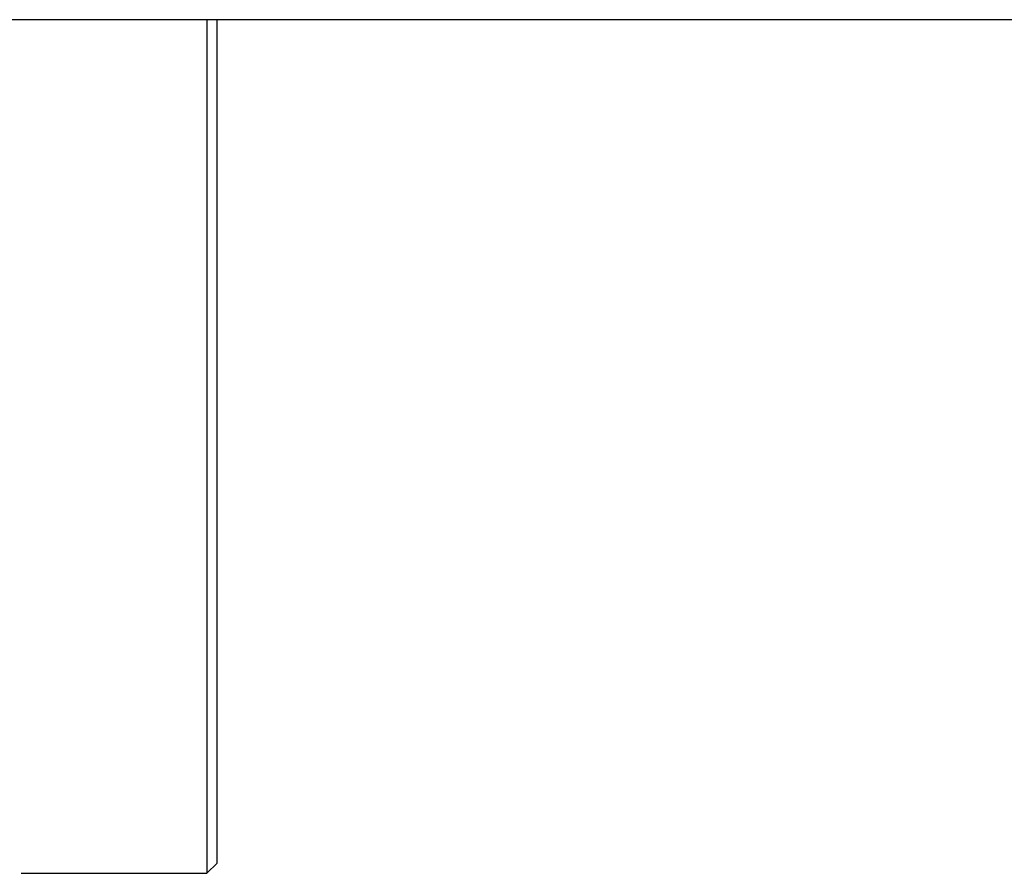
# Model space of a CAD drawing. Header units: inches. Extents: x 0 to 20790, y -12 to 14700.
# Tile 58 of 256: x 6384 to 6577, y 4630 to 4798. Entities that reach past the tile are written whole.
import ezdxf

# ---------------------------------------------------------------- set-up
doc = ezdxf.new("R2010")
doc.units = ezdxf.units.IN
doc.layers.add('1', color=7, linetype='Continuous', true_color=0xffffff)

msp = doc.modelspace()

# ---------------------------------------------------------------- linework, layer by layer
at = {"layer": '1', "color": 2, "linetype": 'Continuous', "lineweight": 25}
for p, q in [((6956.058, 4797.655), (6095.058, 4797.655)), ((6420.558, 4797.625), (6420.558, 4630.155)), ((6422.558, 4632.155), (6422.558, 4797.639)), ((6420.558, 4630.155), (6422.558, 4632.155)), ((6384.104, 4630.155), (6420.558, 4630.155))]:
    msp.add_line(p, q, dxfattribs=at)

doc.saveas('drawing.dxf')
